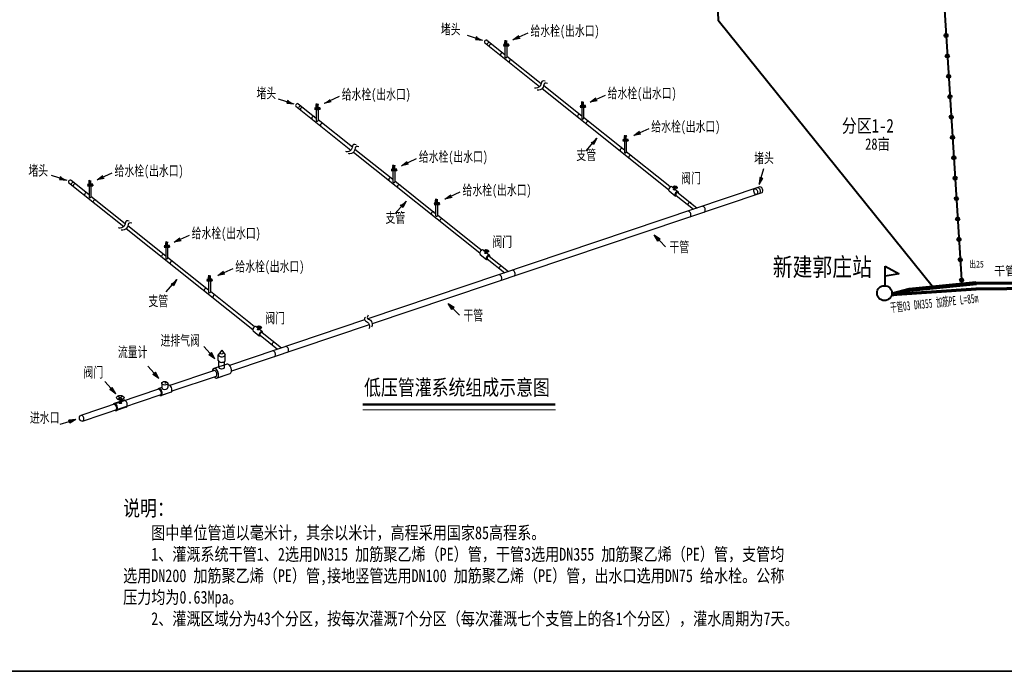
# Model space of a CAD drawing. Extents: x 464172 to 473094, y 3847158 to 3855433.
# Tile 48 of 98: x 467363 to 468127, y 3851459 to 3851964. Entities that reach past the tile are written whole.
import ezdxf

# ---------------------------------------------------------------- set-up
doc = ezdxf.new("R2010")
doc.units = 0
doc.layers.get('0').update_dxf_attribs({"linetype": 'CONTINUOUS'})
for name, color, linetype, lineweight in [('出水口', 3, 'CONTINUOUS', 30), ('分干管', 92, 'CONTINUOUS', 40), ('干管', 1, 'CONTINUOUS', 30), ('支管', 3, 'CONTINUOUS', 30)]:
    doc.layers.add(name, color=color, linetype=linetype, lineweight=lineweight)
doc.layers.add('排水沟', color=5, linetype='CONTINUOUS')
doc.styles.add('GB', font='FangSong_GB2312.ttf', dxfattribs={"width": 0.8})
doc.styles.get("Standard").update_dxf_attribs({"font": 'rs.shx', "bigfont": 'hztxt.shx'})

# ---------------------------------------------------------------- blocks, each defined once
blk = doc.blocks.new('12312412341')
at = {"color": 7, "linetype": 'Continuous', "lineweight": 40}
for p, q in [((-223.18, -368.75, -37.5), (-223.18, -351.4, -37.5)), ((-223.18, -351.4, -37.5), (-210.96, -358.21, -37.5)), ((-210.96, -358.21, -37.5), (-223.18, -360.25, -37.5))]:
    blk.add_line(p, q, dxfattribs=at)
blk.add_circle((-223.92, -375.27, -37.5), 6.56, dxfattribs=at)
at = {"layer": '出水口', "color": 7, "lineweight": 40}
for centre in [(-169.66, -148.2, -37.5), (-168.53, -166.16, -37.5), (-167.39, -184.13, -37.5), (-166.25, -202.09, -37.5), (-165.12, -220.05, -37.5), (-163.98, -238.02, -37.5), (-162.84, -255.98, -37.5), (-161.71, -273.95, -37.5), (-160.57, -291.91, -37.5), (-159.43, -309.87, -37.5), (-158.3, -327.84, -37.5), (-157.16, -345.8, -37.5), (-156.02, -363.77, -37.5)]:
    blk.add_circle(centre, 1.5, dxfattribs=at)
at = {"layer": '干管', "color": 7, "linetype": 'Continuous', "lineweight": 70}
blk.add_line((-143.21, -366.61, -37.5), (173.92, -363.1, -37.5), dxfattribs=at)
at = {"layer": '干管', "color": 7, "linetype": 'Continuous', "lineweight": 120}
for q in [(-217.5, -376.63, -37.5), (-143.21, -366.61, -37.5)]:
    blk.add_line((-201.78, -372.26, -37.5), q, dxfattribs=at)
at = {"layer": '干管', "color": 7, "linetype": 'Continuous', "lineweight": 70, "elevation": -37.5, "flags": 128}
blk.add_lwpolyline([(-217.5, -376.63), (-143.21, -371.57), (504.97, -364.39)], dxfattribs=at)
at = {"layer": '支管', "color": 7, "lineweight": 40, "flags": 128}
blk.add_lwpolyline([(-201.16, 372.84), (-174.98, -64.55), (-155.78, -367.83)], dxfattribs=at)
at = {"layer": '支管', "color": 7, "lineweight": 40, "elevation": -37.5, "flags": 128}
blk.add_lwpolyline([(-400.61, 343.5), (-382.14, 287.68), (-374.94, 46.96), (-377.03, 1.9), (-374.19, -57.3), (-372.85, -80.2), (-370.49, -134.72), (-180.65, -370.22)], dxfattribs=at)
at = {"color": 7, "linetype": 'Continuous', "lineweight": 50, "attachment_point": 1}
for s, insert, char_height in [('{\\fSimSun|b0|i0|c134|p2;\\W0.8;分区1-2}', (-261.46, -221.72, -37.5), 12), ('{\\fSimSun|b0|i0|c134|p2;\\W0.8;28亩}', (-240.93, -238.85), 10), ('{\\fSimSun|b0|i0|c134|p2;\\W0.8;新建郭庄站}', (-322.32, -344.2), 16)]:
    blk.add_mtext(s, dxfattribs=dict(at, insert=insert, char_height=char_height))
at = {"color": 7, "lineweight": 40, "insert": (-149.17, -346.73, 37.5), "char_height": 6, "width": 34.7286, "attachment_point": 1}
blk.add_mtext('{\\fSimHei|b0|i0|c134|p2;\\W0.7;出25}', dxfattribs=at)
at = {"color": 7, "linetype": 'Continuous', "lineweight": 50, "char_height": 8, "width": 143.3859, "attachment_point": 1}
for s, insert, rotation in [('{\\fSimHei|b0|i0|c134|p2;\\W0.9;干管02 DN315 加筋 PE L=330m}', (-127.4, -351.74), 1.01666), ('{\\fSimHei|b0|i0|c134|p2;\\W0.5;干管03 DN355 加筋PE L=85m}', (-219.25, -384.09, 37.5), 6.27813)]:
    blk.add_mtext(s, dxfattribs=dict(at, insert=insert, rotation=rotation))

msp = doc.modelspace()

# ---------------------------------------------------------------- hatches: boundary and pattern name
for points in [[(467722.27, 3851948.2), (467717.51, 3851951.06), (467716.74, 3851948.73)], [(467745.77, 3851948.57), (467750.21, 3851951.92), (467751.22, 3851949.67)], [(467599.46, 3851899.32), (467603.9, 3851902.67), (467604.91, 3851900.42)], [(467805.55, 3851900.18), (467809.99, 3851903.53), (467811, 3851901.29)], [(467575.96, 3851898.95), (467571.2, 3851901.81), (467570.43, 3851899.48)], [(467810.82, 3851872.2), (467808.19, 3851867.3), (467806.33, 3851868.92)], [(467839.39, 3851874.32), (467843.82, 3851877.67), (467844.83, 3851875.43)], [(467659.24, 3851850.93), (467663.68, 3851854.28), (467664.69, 3851852.04)], [(467399.87, 3851839.67), (467395.1, 3851842.54), (467394.33, 3851840.2)], [(467423.36, 3851840.04), (467427.8, 3851843.39), (467428.81, 3851841.15)], [(467936.31, 3851836.46), (467936.73, 3851842), (467939.08, 3851841.28)], [(467693.08, 3851825.07), (467697.51, 3851828.42), (467698.52, 3851826.18)], [(467662.9, 3851823.51), (467660.27, 3851818.61), (467658.41, 3851820.23)], [(467855.16, 3851797.21), (467859.8, 3851794.16), (467858.03, 3851792.45)], [(467483.14, 3851791.65), (467487.58, 3851795), (467488.59, 3851792.76)], [(467516.98, 3851765.8), (467521.42, 3851769.15), (467522.43, 3851766.91)], [(467485.3, 3851762.64), (467482.66, 3851757.75), (467480.81, 3851759.37)], [(467695.43, 3851744.19), (467700.07, 3851741.14), (467698.3, 3851739.43)], [(467514.66, 3851701.14), (467510.13, 3851704.37), (467511.97, 3851706.01)], [(467471.26, 3851685.85), (467466.73, 3851689.09), (467468.57, 3851690.72)], [(467476.52, 3851682.74), (467477.22, 3851682.98), (467476.83, 3851682.56)], [(467437.85, 3851674.02), (467433.33, 3851677.25), (467435.17, 3851678.88)], [(467407, 3851654.07), (467402.17, 3851651.31), (467401.46, 3851653.66)]]:
    msp.add_hatch(color=256).paths.add_polyline_path(points)

# ---------------------------------------------------------------- linework, layer by layer
for p, q in [((467710.19, 3851952.18), (467722.27, 3851948.2)), ((467717.51, 3851951.06), (467716.74, 3851948.73)), ((467716.74, 3851948.73), (467722.27, 3851948.2)), ((467757.37, 3851953.79), (467745.77, 3851948.57)), ((467745.77, 3851948.57), (467750.21, 3851951.92)), ((467751.22, 3851949.67), (467745.77, 3851948.57)), ((467738.3, 3851945.15), (467739.44, 3851945.15)), ((467738.3, 3851945.05), (467739.44, 3851945.05)), ((467738.3, 3851944.86), (467739.44, 3851944.86)), ((467738.3, 3851944.76), (467739.44, 3851944.76)), ((467738.3, 3851944.67), (467742.52, 3851944.67)), ((467738.3, 3851944.3), (467742.52, 3851944.3)), ((467738.3, 3851944.3), (467742.52, 3851944.3)), ((467738.3, 3851943.94), (467742.52, 3851943.94)), ((467738.69, 3851944.3), (467738.69, 3851944.67)), ((467738.69, 3851944.3), (467738.69, 3851943.94)), ((467740.31, 3851947.88), (467739.31, 3851947.84)), ((467740.31, 3851947.67), (467739.32, 3851947.71)), ((467739.49, 3851945.3), (467739.41, 3851945.15)), ((467739.48, 3851944.67), (467739.43, 3851944.76)), ((467739.44, 3851945.46), (467739.58, 3851945.66)), ((467739.44, 3851945.3), (467739.44, 3851945.46)), ((467739.44, 3851945.3), (467740.31, 3851945.3)), ((467739.44, 3851944.76), (467739.44, 3851945.15)), ((467739.44, 3851944.95), (467740.31, 3851944.95)), ((467739.58, 3851945.66), (467739.58, 3851947.1)), ((467739.58, 3851943.93), (467739.58, 3851935.14)), ((467739.58, 3851943.92), (467741.03, 3851943.92)), ((467740.06, 3851947.58), (467740.31, 3851947.58)), ((467740.31, 3851943.92), (467740.31, 3851947.88)), ((467740.31, 3851947.88), (467741.3, 3851947.84)), ((467740.31, 3851947.67), (467741.29, 3851947.71)), ((467740.55, 3851947.58), (467740.31, 3851947.58)), ((467741.17, 3851945.3), (467740.31, 3851945.3)), ((467741.17, 3851944.95), (467740.31, 3851944.95)), ((467741.03, 3851945.66), (467741.03, 3851947.1)), ((467741.17, 3851945.46), (467741.03, 3851945.66)), ((467741.03, 3851943.92), (467741.03, 3851935.13)), ((467741.12, 3851945.3), (467741.2, 3851945.15)), ((467741.13, 3851944.67), (467741.18, 3851944.76)), ((467741.17, 3851945.3), (467741.17, 3851945.46)), ((467741.17, 3851944.76), (467741.17, 3851945.15)), ((467742.31, 3851945.15), (467741.17, 3851945.15)), ((467742.31, 3851945.05), (467741.17, 3851945.05)), ((467742.31, 3851944.86), (467741.17, 3851944.86)), ((467742.31, 3851944.76), (467741.17, 3851944.76)), ((467742.14, 3851944.3), (467742.14, 3851944.67)), ((467742.14, 3851944.3), (467742.14, 3851943.94)), ((467742.52, 3851944.3), (467742.52, 3851944.67)), ((467742.52, 3851944.3), (467742.52, 3851943.94)), ((467563.88, 3851902.93), (467575.96, 3851898.95)), ((467611.06, 3851904.55), (467599.46, 3851899.32)), ((467817.15, 3851905.41), (467805.55, 3851900.18)), ((467805.55, 3851900.18), (467809.99, 3851903.53)), ((467571.2, 3851901.81), (467570.43, 3851899.48)), ((467570.43, 3851899.48), (467575.96, 3851898.95)), ((467591.99, 3851895.9), (467593.13, 3851895.9)), ((467591.99, 3851895.8), (467593.13, 3851895.8)), ((467591.99, 3851895.61), (467593.13, 3851895.61)), ((467591.99, 3851895.51), (467593.13, 3851895.51)), ((467591.99, 3851895.42), (467596.21, 3851895.42)), ((467591.99, 3851895.05), (467596.21, 3851895.05)), ((467591.99, 3851895.05), (467596.21, 3851895.05)), ((467592.38, 3851895.05), (467592.38, 3851895.42)), ((467592.38, 3851895.05), (467592.38, 3851894.69)), ((467594, 3851898.63), (467593, 3851898.59)), ((467594, 3851898.42), (467593.01, 3851898.46)), ((467593.18, 3851896.05), (467593.1, 3851895.9)), ((467593.17, 3851895.42), (467593.12, 3851895.51)), ((467593.13, 3851896.21), (467593.27, 3851896.41)), ((467593.13, 3851896.05), (467593.13, 3851896.21)), ((467593.13, 3851896.05), (467594, 3851896.05)), ((467593.13, 3851895.51), (467593.13, 3851895.9)), ((467593.13, 3851895.71), (467594, 3851895.71)), ((467593.27, 3851896.41), (467593.27, 3851897.85)), ((467593.75, 3851898.33), (467594, 3851898.33)), ((467594, 3851894.67), (467594, 3851898.63)), ((467594, 3851898.63), (467594.99, 3851898.59)), ((467594, 3851898.42), (467594.98, 3851898.46)), ((467594.24, 3851898.33), (467594, 3851898.33)), ((467594.86, 3851896.05), (467594, 3851896.05)), ((467594.86, 3851895.71), (467594, 3851895.71)), ((467594.72, 3851896.41), (467594.72, 3851897.85)), ((467594.86, 3851896.21), (467594.72, 3851896.41)), ((467594.81, 3851896.05), (467594.89, 3851895.9)), ((467594.82, 3851895.42), (467594.87, 3851895.51)), ((467594.86, 3851896.05), (467594.86, 3851896.21)), ((467594.86, 3851895.51), (467594.86, 3851895.9)), ((467596, 3851895.9), (467594.86, 3851895.9)), ((467596, 3851895.8), (467594.86, 3851895.8)), ((467596, 3851895.61), (467594.86, 3851895.61)), ((467596, 3851895.51), (467594.86, 3851895.51)), ((467595.83, 3851895.05), (467595.83, 3851895.42)), ((467595.83, 3851895.05), (467595.83, 3851894.69)), ((467596.21, 3851895.05), (467596.21, 3851895.42)), ((467596.21, 3851895.05), (467596.21, 3851894.69)), ((467604.91, 3851900.42), (467599.46, 3851899.32)), ((467797.79, 3851897.58), (467798.92, 3851897.58)), ((467797.79, 3851897.48), (467798.92, 3851897.48)), ((467797.79, 3851897.29), (467798.92, 3851897.29)), ((467797.79, 3851897.2), (467798.92, 3851897.2)), ((467797.79, 3851897.1), (467802, 3851897.1)), ((467797.79, 3851896.74), (467802, 3851896.74)), ((467797.79, 3851896.74), (467802, 3851896.74)), ((467797.79, 3851896.37), (467802, 3851896.37)), ((467798.17, 3851896.74), (467798.17, 3851897.1)), ((467798.17, 3851896.74), (467798.17, 3851896.37)), ((467799.79, 3851900.31), (467798.79, 3851900.27)), ((467799.79, 3851900.1), (467798.8, 3851900.14)), ((467798.97, 3851897.73), (467798.89, 3851897.58)), ((467798.96, 3851897.1), (467798.91, 3851897.2)), ((467798.92, 3851897.89), (467799.06, 3851898.09)), ((467798.92, 3851897.73), (467798.92, 3851897.89)), ((467798.92, 3851897.73), (467799.79, 3851897.73)), ((467798.92, 3851897.2), (467798.92, 3851897.58)), ((467798.92, 3851897.39), (467799.79, 3851897.39)), ((467799.06, 3851898.09), (467799.06, 3851899.53)), ((467799.06, 3851896.36), (467799.06, 3851887.57)), ((467799.06, 3851896.35), (467800.52, 3851896.35)), ((467799.54, 3851900.01), (467799.79, 3851900.01)), ((467799.79, 3851896.35), (467799.79, 3851900.31)), ((467799.79, 3851900.31), (467800.78, 3851900.27)), ((467799.79, 3851900.1), (467800.77, 3851900.14)), ((467800.03, 3851900.01), (467799.79, 3851900.01)), ((467800.65, 3851897.73), (467799.79, 3851897.73)), ((467800.65, 3851897.39), (467799.79, 3851897.39)), ((467800.51, 3851898.09), (467800.51, 3851899.53)), ((467800.65, 3851897.89), (467800.51, 3851898.09)), ((467800.52, 3851896.35), (467800.52, 3851887.56)), ((467800.61, 3851897.73), (467800.68, 3851897.58)), ((467800.61, 3851897.1), (467800.66, 3851897.2)), ((467800.65, 3851897.73), (467800.65, 3851897.89)), ((467800.65, 3851897.2), (467800.65, 3851897.58)), ((467801.79, 3851897.58), (467800.65, 3851897.58)), ((467801.79, 3851897.48), (467800.65, 3851897.48)), ((467801.79, 3851897.29), (467800.65, 3851897.29)), ((467801.79, 3851897.2), (467800.65, 3851897.2)), ((467801.62, 3851896.74), (467801.62, 3851897.1)), ((467801.62, 3851896.74), (467801.62, 3851896.37)), ((467802, 3851896.74), (467802, 3851897.1)), ((467802, 3851896.74), (467802, 3851896.37)), ((467811, 3851901.29), (467805.55, 3851900.18)), ((467591.99, 3851894.69), (467596.21, 3851894.69)), ((467593.27, 3851894.68), (467593.27, 3851885.89)), ((467593.27, 3851894.67), (467594.72, 3851894.67)), ((467594.72, 3851894.67), (467594.72, 3851885.88)), ((467850.98, 3851879.55), (467839.39, 3851874.32)), ((467802.46, 3851862.61), (467810.82, 3851872.2)), ((467810.82, 3851872.2), (467808.19, 3851867.3)), ((467832.87, 3851874.12), (467831.88, 3851874.08)), ((467832.87, 3851873.91), (467831.89, 3851873.95)), ((467832.01, 3851871.7), (467832.15, 3851871.9)), ((467832.15, 3851871.9), (467832.15, 3851873.34)), ((467832.63, 3851873.82), (467832.87, 3851873.82)), ((467832.87, 3851870.16), (467832.87, 3851874.12)), ((467832.87, 3851874.12), (467833.86, 3851874.08)), ((467832.87, 3851873.91), (467833.86, 3851873.95)), ((467833.12, 3851873.82), (467832.87, 3851873.82)), ((467833.59, 3851871.9), (467833.59, 3851873.34)), ((467833.73, 3851871.7), (467833.59, 3851871.9)), ((467839.39, 3851874.32), (467843.82, 3851877.67)), ((467844.83, 3851875.43), (467839.39, 3851874.32)), ((467808.19, 3851867.3), (467806.33, 3851868.92)), ((467830.87, 3851871.39), (467832.01, 3851871.39)), ((467830.87, 3851871.29), (467832.01, 3851871.29)), ((467830.87, 3851871.1), (467832.01, 3851871.1)), ((467830.87, 3851871), (467832.01, 3851871)), ((467830.87, 3851870.91), (467835.08, 3851870.91)), ((467830.87, 3851870.54), (467835.08, 3851870.54)), ((467830.87, 3851870.54), (467835.08, 3851870.54)), ((467830.87, 3851870.18), (467835.08, 3851870.18)), ((467831.25, 3851870.54), (467831.25, 3851870.91)), ((467831.25, 3851870.54), (467831.25, 3851870.18)), ((467832.05, 3851871.54), (467831.98, 3851871.39)), ((467832.05, 3851870.91), (467832, 3851871)), ((467832.01, 3851871.54), (467832.01, 3851871.7)), ((467832.01, 3851871.54), (467832.87, 3851871.54)), ((467832.01, 3851871), (467832.01, 3851871.39)), ((467832.01, 3851871.19), (467832.87, 3851871.19)), ((467832.14, 3851870.17), (467832.14, 3851861.38)), ((467832.14, 3851870.16), (467833.6, 3851870.16)), ((467833.73, 3851871.54), (467832.87, 3851871.54)), ((467833.73, 3851871.19), (467832.87, 3851871.19)), ((467833.6, 3851870.16), (467833.6, 3851861.37)), ((467833.69, 3851871.54), (467833.77, 3851871.39)), ((467833.7, 3851870.91), (467833.75, 3851871)), ((467833.73, 3851871.54), (467833.73, 3851871.7)), ((467833.73, 3851871), (467833.73, 3851871.39)), ((467834.87, 3851871.39), (467833.73, 3851871.39)), ((467834.87, 3851871.29), (467833.73, 3851871.29)), ((467834.87, 3851871.1), (467833.73, 3851871.1)), ((467834.87, 3851871), (467833.73, 3851871)), ((467834.7, 3851870.54), (467834.7, 3851870.91)), ((467834.7, 3851870.54), (467834.7, 3851870.18)), ((467835.08, 3851870.54), (467835.08, 3851870.91)), ((467835.08, 3851870.54), (467835.08, 3851870.18)), ((467653.48, 3851851.07), (467652.48, 3851851.02)), ((467653.48, 3851850.85), (467652.49, 3851850.9)), ((467652.75, 3851848.84), (467652.75, 3851850.28)), ((467653.23, 3851850.76), (467653.48, 3851850.76)), ((467653.48, 3851847.11), (467653.48, 3851851.07)), ((467653.48, 3851851.07), (467654.47, 3851851.02)), ((467653.48, 3851850.85), (467654.46, 3851850.9)), ((467653.72, 3851850.76), (467653.48, 3851850.76)), ((467654.2, 3851848.84), (467654.2, 3851850.28)), ((467670.84, 3851856.16), (467659.24, 3851850.93)), ((467659.24, 3851850.93), (467663.68, 3851854.28)), ((467664.69, 3851852.04), (467659.24, 3851850.93)), ((467387.78, 3851843.65), (467399.87, 3851839.67)), ((467395.1, 3851842.54), (467394.33, 3851840.2)), ((467434.96, 3851845.27), (467423.36, 3851840.04)), ((467423.36, 3851840.04), (467427.8, 3851843.39)), ((467651.48, 3851848.33), (467652.62, 3851848.33)), ((467651.48, 3851848.23), (467652.62, 3851848.23)), ((467651.48, 3851848.04), (467652.62, 3851848.04)), ((467651.48, 3851847.95), (467652.62, 3851847.95)), ((467651.48, 3851847.85), (467655.69, 3851847.85)), ((467651.48, 3851847.49), (467655.69, 3851847.49)), ((467651.48, 3851847.49), (467655.69, 3851847.49)), ((467651.48, 3851847.12), (467655.69, 3851847.12)), ((467651.86, 3851847.49), (467651.86, 3851847.85)), ((467651.86, 3851847.49), (467651.86, 3851847.12)), ((467652.66, 3851848.48), (467652.58, 3851848.33)), ((467652.65, 3851847.85), (467652.6, 3851847.95)), ((467652.62, 3851848.64), (467652.75, 3851848.84)), ((467652.62, 3851848.48), (467652.62, 3851848.64)), ((467652.62, 3851848.48), (467653.48, 3851848.48)), ((467652.62, 3851847.95), (467652.62, 3851848.33)), ((467652.62, 3851848.14), (467653.48, 3851848.14)), ((467652.75, 3851847.11), (467652.75, 3851838.32)), ((467652.75, 3851847.11), (467654.21, 3851847.11)), ((467654.34, 3851848.48), (467653.48, 3851848.48)), ((467654.34, 3851848.14), (467653.48, 3851848.14)), ((467654.34, 3851848.64), (467654.2, 3851848.84)), ((467654.21, 3851847.11), (467654.21, 3851838.31)), ((467654.3, 3851848.48), (467654.37, 3851848.33)), ((467654.3, 3851847.85), (467654.35, 3851847.95)), ((467654.34, 3851848.48), (467654.34, 3851848.64)), ((467654.34, 3851847.95), (467654.34, 3851848.33)), ((467655.48, 3851848.33), (467654.34, 3851848.33)), ((467655.48, 3851848.23), (467654.34, 3851848.23)), ((467655.48, 3851848.04), (467654.34, 3851848.04)), ((467655.48, 3851847.95), (467654.34, 3851847.95)), ((467655.31, 3851847.49), (467655.31, 3851847.85)), ((467655.31, 3851847.49), (467655.31, 3851847.12)), ((467655.69, 3851847.49), (467655.69, 3851847.85)), ((467655.69, 3851847.49), (467655.69, 3851847.12)), ((467940.05, 3851848.62), (467936.31, 3851836.46)), ((467936.73, 3851842), (467939.08, 3851841.28)), ((467394.33, 3851840.2), (467399.87, 3851839.67)), ((467415.9, 3851836.62), (467417.04, 3851836.62)), ((467415.9, 3851836.53), (467417.04, 3851836.53)), ((467415.9, 3851836.33), (467417.04, 3851836.33)), ((467415.9, 3851836.24), (467417.04, 3851836.24)), ((467415.9, 3851836.14), (467420.11, 3851836.14)), ((467415.9, 3851835.78), (467420.11, 3851835.78)), ((467415.9, 3851835.78), (467420.11, 3851835.78)), ((467415.9, 3851835.42), (467420.11, 3851835.42)), ((467416.28, 3851835.78), (467416.28, 3851836.14)), ((467416.28, 3851835.78), (467416.28, 3851835.42)), ((467417.9, 3851839.36), (467416.91, 3851839.32)), ((467417.9, 3851839.15), (467416.91, 3851839.19)), ((467417.08, 3851836.78), (467417.01, 3851836.62)), ((467417.08, 3851836.14), (467417.03, 3851836.24)), ((467417.04, 3851836.93), (467417.18, 3851837.14)), ((467417.04, 3851836.78), (467417.04, 3851836.93)), ((467417.04, 3851836.78), (467417.9, 3851836.78)), ((467417.04, 3851836.24), (467417.04, 3851836.62)), ((467417.04, 3851836.43), (467417.9, 3851836.43)), ((467417.17, 3851835.41), (467417.17, 3851826.62)), ((467417.17, 3851835.4), (467418.63, 3851835.4)), ((467417.18, 3851837.14), (467417.18, 3851838.57)), ((467417.66, 3851839.05), (467417.9, 3851839.05)), ((467417.9, 3851835.4), (467417.9, 3851839.36)), ((467417.9, 3851839.36), (467418.89, 3851839.32)), ((467417.9, 3851839.15), (467418.89, 3851839.19)), ((467418.14, 3851839.05), (467417.9, 3851839.05)), ((467418.76, 3851836.78), (467417.9, 3851836.78)), ((467418.76, 3851836.43), (467417.9, 3851836.43)), ((467418.62, 3851837.14), (467418.62, 3851838.57)), ((467418.76, 3851836.93), (467418.62, 3851837.14)), ((467418.63, 3851835.4), (467418.63, 3851826.61)), ((467418.72, 3851836.78), (467418.8, 3851836.62)), ((467418.73, 3851836.14), (467418.77, 3851836.24)), ((467418.76, 3851836.78), (467418.76, 3851836.93)), ((467418.76, 3851836.24), (467418.76, 3851836.62)), ((467419.9, 3851836.62), (467418.76, 3851836.62)), ((467419.9, 3851836.53), (467418.76, 3851836.53)), ((467419.9, 3851836.33), (467418.76, 3851836.33)), ((467419.9, 3851836.24), (467418.76, 3851836.24)), ((467419.73, 3851835.78), (467419.73, 3851836.14)), ((467419.73, 3851835.78), (467419.73, 3851835.42)), ((467420.11, 3851835.78), (467420.11, 3851836.14)), ((467420.11, 3851835.78), (467420.11, 3851835.42)), ((467428.81, 3851841.15), (467423.36, 3851840.04)), ((467869.11, 3851834.66), (467873.93, 3851830.76)), ((467870.49, 3851834.24), (467872.99, 3851834.22)), ((467870.49, 3851834.24), (467872.99, 3851834.22)), ((467870.69, 3851832.45), (467871.74, 3851834.23)), ((467870.69, 3851832.45), (467871.74, 3851834.23)), ((467871.13, 3851835.32), (467872.35, 3851833.15)), ((467871.13, 3851835.32), (467872.35, 3851833.15)), ((467939.08, 3851841.28), (467936.31, 3851836.46)), ((467704.67, 3851830.3), (467693.08, 3851825.07)), ((467693.08, 3851825.07), (467697.51, 3851828.42)), ((467698.52, 3851826.18), (467693.08, 3851825.07)), ((467866.73, 3851831.44), (467871.55, 3851827.54)), ((467654.54, 3851813.92), (467662.9, 3851823.51)), ((467660.27, 3851818.61), (467658.41, 3851820.23)), ((467662.9, 3851823.51), (467660.27, 3851818.61)), ((467684.56, 3851822.14), (467685.7, 3851822.14)), ((467684.56, 3851822.04), (467685.7, 3851822.04)), ((467684.56, 3851821.85), (467685.7, 3851821.85)), ((467684.56, 3851821.75), (467685.7, 3851821.75)), ((467684.56, 3851821.66), (467688.77, 3851821.66)), ((467684.56, 3851821.29), (467688.77, 3851821.29)), ((467684.56, 3851821.29), (467688.77, 3851821.29)), ((467684.56, 3851820.93), (467688.77, 3851820.93)), ((467684.94, 3851821.29), (467684.94, 3851821.66)), ((467684.94, 3851821.29), (467684.94, 3851820.93)), ((467686.56, 3851824.87), (467685.57, 3851824.83)), ((467686.56, 3851824.66), (467685.58, 3851824.7)), ((467685.74, 3851822.29), (467685.67, 3851822.14)), ((467685.74, 3851821.66), (467685.69, 3851821.75)), ((467685.7, 3851822.45), (467685.84, 3851822.65)), ((467685.7, 3851822.29), (467685.7, 3851822.45)), ((467685.7, 3851822.29), (467686.56, 3851822.29)), ((467685.7, 3851821.75), (467685.7, 3851822.14)), ((467685.7, 3851821.95), (467686.56, 3851821.95)), ((467685.83, 3851820.92), (467685.83, 3851812.13)), ((467685.83, 3851820.91), (467687.29, 3851820.91)), ((467685.84, 3851822.65), (467685.84, 3851824.09)), ((467686.32, 3851824.57), (467686.56, 3851824.57)), ((467686.56, 3851820.91), (467686.56, 3851824.87)), ((467686.56, 3851824.87), (467687.55, 3851824.83)), ((467686.56, 3851824.66), (467687.55, 3851824.7)), ((467686.81, 3851824.57), (467686.56, 3851824.57)), ((467687.42, 3851822.29), (467686.56, 3851822.29)), ((467687.42, 3851821.95), (467686.56, 3851821.95)), ((467687.28, 3851822.65), (467687.28, 3851824.09)), ((467687.42, 3851822.45), (467687.28, 3851822.65)), ((467687.29, 3851820.91), (467687.29, 3851812.12)), ((467687.38, 3851822.29), (467687.46, 3851822.14)), ((467687.39, 3851821.66), (467687.44, 3851821.75)), ((467687.42, 3851822.29), (467687.42, 3851822.45)), ((467687.42, 3851821.75), (467687.42, 3851822.14)), ((467688.56, 3851822.14), (467687.42, 3851822.14)), ((467688.56, 3851822.04), (467687.42, 3851822.04)), ((467688.56, 3851821.85), (467687.42, 3851821.85)), ((467688.56, 3851821.75), (467687.42, 3851821.75)), ((467688.39, 3851821.29), (467688.39, 3851821.66)), ((467688.39, 3851821.29), (467688.39, 3851820.93)), ((467688.77, 3851821.29), (467688.77, 3851821.66)), ((467688.77, 3851821.29), (467688.77, 3851820.93)), ((467494.74, 3851796.88), (467483.14, 3851791.65)), ((467863.99, 3851788.05), (467855.16, 3851797.21)), ((467858.03, 3851792.45), (467855.16, 3851797.21)), ((467855.16, 3851797.21), (467859.8, 3851794.16)), ((467475.38, 3851789.05), (467476.52, 3851789.05)), ((467475.38, 3851788.96), (467476.52, 3851788.96)), ((467475.38, 3851788.77), (467476.52, 3851788.77)), ((467475.38, 3851788.67), (467476.52, 3851788.67)), ((467475.38, 3851788.58), (467479.6, 3851788.58)), ((467475.38, 3851788.21), (467479.6, 3851788.21)), ((467475.38, 3851788.21), (467479.6, 3851788.21)), ((467475.76, 3851788.21), (467475.76, 3851788.58)), ((467475.76, 3851788.21), (467475.76, 3851787.85)), ((467477.38, 3851791.79), (467476.39, 3851791.75)), ((467477.38, 3851791.58), (467476.4, 3851791.62)), ((467476.56, 3851789.21), (467476.49, 3851789.05)), ((467476.56, 3851788.58), (467476.51, 3851788.67)), ((467476.52, 3851789.36), (467476.66, 3851789.57)), ((467476.52, 3851789.21), (467476.52, 3851789.36)), ((467476.52, 3851789.21), (467477.38, 3851789.21)), ((467476.52, 3851788.67), (467476.52, 3851789.05)), ((467476.52, 3851788.86), (467477.38, 3851788.86)), ((467476.66, 3851789.57), (467476.66, 3851791)), ((467477.14, 3851791.48), (467477.38, 3851791.48)), ((467477.38, 3851787.83), (467477.38, 3851791.79)), ((467477.38, 3851791.79), (467478.38, 3851791.75)), ((467477.38, 3851791.58), (467478.37, 3851791.62)), ((467477.63, 3851791.48), (467477.38, 3851791.48)), ((467478.25, 3851789.21), (467477.38, 3851789.21)), ((467478.25, 3851788.86), (467477.38, 3851788.86)), ((467478.11, 3851789.57), (467478.11, 3851791)), ((467478.25, 3851789.36), (467478.11, 3851789.57)), ((467478.2, 3851789.21), (467478.28, 3851789.05)), ((467478.21, 3851788.58), (467478.26, 3851788.67)), ((467478.25, 3851789.21), (467478.25, 3851789.36)), ((467478.25, 3851788.67), (467478.25, 3851789.05)), ((467479.38, 3851789.05), (467478.25, 3851789.05)), ((467479.38, 3851788.96), (467478.25, 3851788.96)), ((467479.38, 3851788.77), (467478.25, 3851788.77)), ((467479.38, 3851788.67), (467478.25, 3851788.67)), ((467479.21, 3851788.21), (467479.21, 3851788.58)), ((467479.21, 3851788.21), (467479.21, 3851787.85)), ((467479.6, 3851788.21), (467479.6, 3851788.58)), ((467479.6, 3851788.21), (467479.6, 3851787.85)), ((467483.14, 3851791.65), (467487.58, 3851795)), ((467488.59, 3851792.76), (467483.14, 3851791.65)), ((467859.8, 3851794.16), (467858.03, 3851792.45)), ((467475.38, 3851787.85), (467479.6, 3851787.85)), ((467476.65, 3851787.84), (467476.65, 3851779.05)), ((467476.65, 3851787.83), (467478.11, 3851787.83)), ((467478.11, 3851787.83), (467478.11, 3851779.04)), ((467720.42, 3851782.19), (467725.24, 3851778.29)), ((467722.8, 3851785.41), (467727.62, 3851781.51)), ((467724.18, 3851784.99), (467726.68, 3851784.97)), ((467724.18, 3851784.99), (467726.68, 3851784.97)), ((467724.38, 3851783.2), (467725.43, 3851784.98)), ((467724.38, 3851783.2), (467725.43, 3851784.98)), ((467724.82, 3851786.07), (467726.04, 3851783.9)), ((467724.82, 3851786.07), (467726.04, 3851783.9)), ((467510.47, 3851765.6), (467509.47, 3851765.56)), ((467510.47, 3851765.39), (467509.48, 3851765.43)), ((467510.22, 3851765.29), (467510.47, 3851765.29)), ((467510.47, 3851761.64), (467510.47, 3851765.6)), ((467510.47, 3851765.6), (467511.46, 3851765.56)), ((467510.47, 3851765.39), (467511.45, 3851765.43)), ((467510.71, 3851765.29), (467510.47, 3851765.29)), ((467528.58, 3851771.03), (467516.98, 3851765.8)), ((467516.98, 3851765.8), (467521.42, 3851769.15)), ((467522.43, 3851766.91), (467516.98, 3851765.8)), ((467476.93, 3851753.05), (467485.3, 3851762.64)), ((467482.66, 3851757.75), (467480.81, 3851759.37)), ((467485.3, 3851762.64), (467482.66, 3851757.75)), ((467508.47, 3851762.86), (467509.6, 3851762.86)), ((467508.47, 3851762.77), (467509.6, 3851762.77)), ((467508.47, 3851762.57), (467509.6, 3851762.57)), ((467508.47, 3851762.48), (467509.6, 3851762.48)), ((467508.47, 3851762.38), (467512.68, 3851762.38)), ((467508.47, 3851762.02), (467512.68, 3851762.02)), ((467508.47, 3851762.02), (467512.68, 3851762.02)), ((467508.47, 3851761.65), (467512.68, 3851761.65)), ((467508.85, 3851762.02), (467508.85, 3851762.38)), ((467508.85, 3851762.02), (467508.85, 3851761.65)), ((467509.65, 3851763.02), (467509.57, 3851762.86)), ((467509.64, 3851762.38), (467509.59, 3851762.48)), ((467509.6, 3851763.17), (467509.74, 3851763.38)), ((467509.6, 3851763.02), (467509.6, 3851763.17)), ((467509.6, 3851763.02), (467510.47, 3851763.02)), ((467509.6, 3851762.48), (467509.6, 3851762.86)), ((467509.6, 3851762.67), (467510.47, 3851762.67)), ((467509.74, 3851763.38), (467509.74, 3851764.81)), ((467509.74, 3851761.65), (467509.74, 3851752.86)), ((467509.74, 3851761.64), (467511.2, 3851761.64)), ((467511.33, 3851763.02), (467510.47, 3851763.02)), ((467511.33, 3851762.67), (467510.47, 3851762.67)), ((467511.19, 3851763.38), (467511.19, 3851764.81)), ((467511.33, 3851763.17), (467511.19, 3851763.38)), ((467511.2, 3851761.64), (467511.2, 3851752.85)), ((467511.29, 3851763.02), (467511.36, 3851762.86)), ((467511.29, 3851762.38), (467511.34, 3851762.48)), ((467511.33, 3851763.02), (467511.33, 3851763.17)), ((467511.33, 3851762.48), (467511.33, 3851762.86)), ((467512.47, 3851762.86), (467511.33, 3851762.86)), ((467512.47, 3851762.77), (467511.33, 3851762.77)), ((467512.47, 3851762.57), (467511.33, 3851762.57)), ((467512.47, 3851762.48), (467511.33, 3851762.48)), ((467512.3, 3851762.02), (467512.3, 3851762.38)), ((467512.3, 3851762.02), (467512.3, 3851761.65)), ((467512.68, 3851762.02), (467512.68, 3851762.38)), ((467512.68, 3851762.02), (467512.68, 3851761.65)), ((467704.26, 3851735.03), (467695.43, 3851744.19)), ((467698.3, 3851739.43), (467695.43, 3851744.19)), ((467695.43, 3851744.19), (467700.07, 3851741.14)), ((467700.07, 3851741.14), (467698.3, 3851739.43)), ((467544.33, 3851722.92), (467549.14, 3851719.02)), ((467546.7, 3851726.14), (467551.52, 3851722.23)), ((467548.09, 3851725.72), (467550.58, 3851725.7)), ((467548.09, 3851725.72), (467550.58, 3851725.7)), ((467548.28, 3851723.92), (467549.34, 3851725.71)), ((467548.28, 3851723.92), (467549.34, 3851725.71)), ((467548.72, 3851726.79), (467549.95, 3851724.62)), ((467548.72, 3851726.79), (467549.95, 3851724.62)), ((467506.19, 3851710.64), (467511.05, 3851705.19)), ((467510.13, 3851704.37), (467511.97, 3851706.01)), ((467514.66, 3851701.14), (467510.13, 3851704.37)), ((467514.66, 3851701.14), (467511.97, 3851706.01)), ((467520.01, 3851707.77), (467517.34, 3851704.22)), ((467517.34, 3851699.92), (467517.34, 3851704.22)), ((467520.01, 3851707.77), (467522.67, 3851704.22)), ((467522.67, 3851699.92), (467522.67, 3851704.22)), ((467517.8, 3851694.63), (467517.8, 3851699.05)), ((467522.21, 3851694.63), (467522.21, 3851699.05)), ((467462.79, 3851695.36), (467467.65, 3851689.9)), ((467466.73, 3851689.09), (467468.57, 3851690.72)), ((467471.26, 3851685.85), (467466.73, 3851689.09)), ((467471.26, 3851685.85), (467468.57, 3851690.72)), ((467429.39, 3851683.52), (467434.25, 3851678.07)), ((467473.5, 3851682.2), (467473.5, 3851678.83)), ((467475.87, 3851682.2), (467476.66, 3851682.66)), ((467476.52, 3851682.74), (467477.22, 3851682.98)), ((467476.83, 3851682.56), (467476.52, 3851682.74)), ((467477.22, 3851682.98), (467476.83, 3851682.56)), ((467478.23, 3851682.2), (467478.23, 3851678.83)), ((467433.33, 3851677.25), (467435.17, 3851678.88)), ((467437.85, 3851674.02), (467433.33, 3851677.25)), ((467437.85, 3851674.02), (467435.17, 3851678.88)), ((467439.3, 3851672.25), (467443.48, 3851669.83)), ((467439.3, 3851669.83), (467443.48, 3851672.25)), ((467439.31, 3851669.83), (467443.48, 3851672.25)), ((467439.31, 3851672.25), (467443.48, 3851669.83)), ((467441.39, 3851667.03), (467441.39, 3851671.04)), ((467441.39, 3851667.03), (467441.39, 3851671.04)), ((467394.83, 3851650.35), (467401.82, 3851652.48)), ((467407, 3851654.07), (467401.46, 3851653.66)), ((467402.17, 3851651.31), (467401.46, 3851653.66)), ((467407, 3851654.07), (467402.17, 3851651.31))]:
    msp.add_line(p, q)
at = {"color": 7, "lineweight": 35}
msp.add_lwpolyline([(467356.44, 3852527.96), (468868.44, 3852527.96), (468868.44, 3851458.76), (467356.44, 3851458.76)], close=True, dxfattribs=at)
for points in [[(467725.61, 3851948.26), (467739.58, 3851937.11)], [(467723.75, 3851946.41), (467766.45, 3851912.32)], [(467741.03, 3851935.95), (467767.61, 3851914.73)], [(467768.45, 3851910.72), (467866.42, 3851832.51)], [(467769.62, 3851913.13), (467799.06, 3851889.63)], [(467577.44, 3851897.16), (467620.14, 3851863.07)], [(467579.3, 3851899.01), (467593.27, 3851887.86)], [(467800.52, 3851888.47), (467832.14, 3851863.22)], [(467594.72, 3851886.7), (467621.3, 3851865.48)], [(467622.14, 3851861.47), (467720.11, 3851783.26)], [(467623.31, 3851863.88), (467652.75, 3851840.38)], [(467833.6, 3851862.05), (467864.8, 3851837.14)], [(467401.34, 3851837.88), (467444.04, 3851803.8)], [(467403.21, 3851839.74), (467417.17, 3851828.59)], [(467937.23, 3851834.47), (467633.39, 3851732.2)], [(467654.21, 3851839.22), (467685.83, 3851813.97)], [(467864.8, 3851837.14), (467867.93, 3851834.65)], [(467418.63, 3851827.43), (467445.21, 3851806.21)], [(467938.74, 3851829.97), (467636.65, 3851728.28)], [(467872.15, 3851827.94), (467885.7, 3851817.12)], [(467873.7, 3851830.03), (467888.64, 3851818.12)], [(467687.29, 3851812.81), (467718.49, 3851787.89)], [(467447.21, 3851804.61), (467476.65, 3851781.1)], [(467446.05, 3851802.19), (467544.01, 3851723.99)], [(467718.49, 3851787.89), (467721.62, 3851785.4)], [(467727.39, 3851780.78), (467742.33, 3851768.87)], [(467478.11, 3851779.94), (467509.74, 3851754.69)], [(467725.84, 3851778.69), (467739.39, 3851767.87)], [(467511.2, 3851753.53), (467540.94, 3851729.78)], [(467630.71, 3851731.29), (467526.12, 3851696.09)], [(467634.41, 3851727.53), (467527.6, 3851691.57)], [(467540.94, 3851729.78), (467545.53, 3851726.12)], [(467549.74, 3851719.41), (467563.29, 3851708.6)], [(467551.29, 3851721.51), (467566.24, 3851709.59)], [(467524.13, 3851697.02), (467513.95, 3851693.6)], [(467513.64, 3851691.89), (467479.77, 3851680.49)], [(467525.57, 3851689.35), (467516.42, 3851686.27)], [(467526.41, 3851689.64), (467525.57, 3851689.35)], [(467526.41, 3851689.63), (467525.57, 3851689.35)], [(467515.63, 3851687.55), (467481.31, 3851675.99)], [(467520.75, 3851687.73), (467516.42, 3851686.27)], [(467471.11, 3851677.57), (467410.71, 3851657.2)], [(467473.5, 3851678.92), (467471.2, 3851678.14)], [(467473.5, 3851678.92), (467471.2, 3851678.14)], [(467480.95, 3851675.41), (467473.05, 3851672.64)], [(467475.87, 3851673.59), (467473.05, 3851672.63)], [(467478.85, 3851680.71), (467478.23, 3851680.51)], [(467478.85, 3851680.71), (467478.23, 3851680.51)], [(467480.23, 3851680.64), (467479.77, 3851680.49)], [(467481.77, 3851676.15), (467481.31, 3851675.99)], [(467472.88, 3851673.16), (467411.92, 3851652.64)], [(467444.23, 3851669.08), (467436.58, 3851666.51)], [(467444.23, 3851669.08), (467436.58, 3851666.51)], [(467445.94, 3851663.53), (467438.43, 3851661)], [(467445.94, 3851663.53), (467438.43, 3851661)]]:
    msp.add_lwpolyline(points)
for centre in [(467739.25, 3851944.95), (467741.36, 3851944.95), (467592.94, 3851895.71), (467595.05, 3851895.71), (467798.73, 3851897.39), (467800.84, 3851897.39), (467831.82, 3851871.19), (467833.93, 3851871.19), (467652.42, 3851848.14), (467654.53, 3851848.14), (467416.85, 3851836.43), (467418.95, 3851836.43), (467685.51, 3851821.95), (467687.62, 3851821.95), (467476.33, 3851788.86), (467478.44, 3851788.86), (467509.41, 3851762.67), (467511.52, 3851762.67)]:
    msp.add_circle(centre, 0.0827)
for centre, radius, start, end in [((467739.34, 3851947.78), 0.068, 112.26737, 253.97459), ((467740.06, 3851947.1), 0.479, 90, 180), ((467740.55, 3851947.1), 0.479, 0, 90), ((467741.27, 3851947.78), 0.068, 286.02541, 67.73263), ((467742.31, 3851944.95), 0.192, 270, 90), ((467742.31, 3851944.95), 0.0958, 270, 90), ((467593.03, 3851898.53), 0.068, 112.26737, 253.97459), ((467593.75, 3851897.85), 0.479, 90, 180), ((467594.24, 3851897.85), 0.479, 0, 90), ((467594.96, 3851898.53), 0.068, 286.02541, 67.73263), ((467596, 3851895.71), 0.192, 270, 90), ((467596, 3851895.71), 0.0958, 270, 90), ((467798.82, 3851900.21), 0.068, 112.26737, 253.97459), ((467799.54, 3851899.53), 0.479, 90, 180), ((467800.03, 3851899.53), 0.479, 0, 90), ((467800.75, 3851900.21), 0.068, 286.02541, 67.73263), ((467801.79, 3851897.39), 0.192, 270, 90), ((467801.79, 3851897.39), 0.0958, 270, 90), ((467831.9, 3851874.02), 0.068, 112.26737, 253.97459), ((467832.63, 3851873.34), 0.479, 90, 180), ((467833.12, 3851873.34), 0.479, 0, 90), ((467833.84, 3851874.02), 0.068, 286.02541, 67.73263), ((467834.87, 3851871.19), 0.192, 270, 90), ((467834.87, 3851871.19), 0.0958, 270, 90), ((467652.51, 3851850.96), 0.068, 112.26737, 253.97459), ((467653.23, 3851850.28), 0.479, 90, 180), ((467653.72, 3851850.28), 0.479, 0, 90), ((467654.44, 3851850.96), 0.068, 286.02541, 67.73263), ((467655.48, 3851848.14), 0.192, 270, 90), ((467655.48, 3851848.14), 0.0958, 270, 90), ((467416.93, 3851839.25), 0.068, 112.26737, 253.97459), ((467417.66, 3851838.57), 0.479, 90, 180), ((467418.14, 3851838.57), 0.479, 0, 90), ((467418.87, 3851839.25), 0.068, 286.02541, 67.73263), ((467419.9, 3851836.43), 0.192, 270, 90), ((467419.9, 3851836.43), 0.0958, 270, 90), ((467685.59, 3851824.77), 0.068, 112.26737, 253.97459), ((467686.32, 3851824.09), 0.479, 90, 180), ((467686.81, 3851824.09), 0.479, 0, 90), ((467687.53, 3851824.77), 0.068, 286.02541, 67.73263), ((467688.56, 3851821.95), 0.192, 270, 90), ((467688.56, 3851821.95), 0.0958, 270, 90), ((467476.42, 3851791.69), 0.068, 112.26737, 253.97459), ((467477.14, 3851791), 0.479, 90, 180), ((467477.63, 3851791), 0.479, 0, 90), ((467478.35, 3851791.69), 0.068, 286.02541, 67.73263), ((467479.38, 3851788.86), 0.192, 270, 90), ((467479.38, 3851788.86), 0.0958, 270, 90), ((467509.5, 3851765.49), 0.068, 112.26737, 253.97459), ((467510.22, 3851764.81), 0.479, 90, 180), ((467510.71, 3851764.81), 0.479, 0, 90), ((467511.43, 3851765.49), 0.068, 286.02541, 67.73263), ((467512.47, 3851762.67), 0.192, 270, 90), ((467512.47, 3851762.67), 0.0958, 270, 90)]:
    msp.add_arc(centre, radius, start, end)
for centre, major_axis, ratio, start_param, end_param in [((467724.84, 3851947.21), (1.09, 0.8), 0.750997, 0, 3.141593), ((467727.09, 3851945.41), (1.09, 0.8), 0.750997, 0, 3.141593), ((467728.58, 3851944.22), (1.09, 0.8), 0.750997, 0, 3.141593), ((467737.29, 3851937.27), (1.09, 0.8), 0.750997, 0, 3.141593), ((467740.3, 3851935.15), (-0.732, 0), 0.563581, 6.174869, 9.513451), ((467744.02, 3851931.89), (1.09, 0.8), 0.750997, 0, 3.141593), ((467578.53, 3851897.96), (1.09, 0.8), 0.750997, 0, 3.141593), ((467580.78, 3851896.16), (1.09, 0.8), 0.750997, 0, 3.141593), ((467582.27, 3851894.97), (1.09, 0.8), 0.750997, 0, 3.141593), ((467590.98, 3851888.02), (1.09, 0.8), 0.750997, 0, 3.141593), ((467797, 3851889.6), (1.09, 0.8), 0.750997, 0, 3.141593), ((467799.79, 3851887.58), (-0.732, 0), 0.563581, 6.174869, 9.513451), ((467593.99, 3851885.9), (-0.732, 0), 0.563581, 6.174869, 9.513451), ((467597.71, 3851882.65), (1.09, 0.8), 0.750997, 0, 3.141593), ((467803.73, 3851884.23), (1.09, 0.8), 0.750997, 0, 3.141593), ((467830.02, 3851863.24), (1.09, 0.8), 0.750997, 0, 3.141593), ((467832.87, 3851861.39), (-0.732, 0), 0.563581, 6.174869, 9.513451), ((467836.75, 3851857.87), (1.09, 0.8), 0.750997, 0, 3.141593), ((467650.69, 3851840.35), (1.09, 0.8), 0.750997, 0, 3.141593), ((467402.44, 3851838.68), (1.09, 0.8), 0.750997, 0, 3.141593), ((467404.69, 3851836.89), (1.09, 0.8), 0.750997, 0, 3.141593), ((467406.18, 3851835.7), (1.09, 0.8), 0.750997, 0, 3.141593), ((467653.48, 3851838.33), (-0.732, 0), 0.563581, 6.174869, 9.513451), ((467657.42, 3851834.98), (1.09, 0.8), 0.750997, 0, 3.141593), ((467867.89, 3851833.08), (-1.16, -1.63), 0.57735, 3.069409, 6.283185), ((467936.21, 3851831.62), (-0.76, 2.25), 0.572867, 3.117355, 6.307423), ((467937.99, 3851832.22), (-0.76, 2.25), 0.572867, 3.117355, 6.307423), ((467414.89, 3851828.74), (1.09, 0.8), 0.750997, 0, 3.141593), ((467417.9, 3851826.62), (-0.732, 0), 0.563581, 6.174869, 9.513451), ((467872.74, 3851829.15), (-1.16, -1.63), 0.57735, 2.244028, 7.104142), ((467872.94, 3851828.97), (-0.75, -1.06), 0.59438, 2.913552, 6.494296), ((467421.62, 3851823.37), (1.09, 0.8), 0.750997, 0, 3.141593), ((467882.67, 3851821.21), (1.09, 0.8), 0.750997, 0, 3.141593), ((467893.35, 3851817.19), (-0.76, 2.25), 0.572867, 3.117355, 6.307423), ((467683.71, 3851813.99), (1.09, 0.8), 0.750997, 0, 3.141593), ((467686.56, 3851812.14), (-0.732, 0), 0.563581, 6.174869, 9.513451), ((467882.23, 3851813.45), (-0.76, 2.25), 0.572867, 3.117355, 6.307423), ((467690.44, 3851808.62), (1.09, 0.8), 0.750997, 0, 3.141593), ((467474.6, 3851781.08), (1.09, 0.8), 0.750997, 0, 3.141593), ((467721.58, 3851783.83), (-1.16, -1.63), 0.57735, 3.069409, 6.283185), ((467726.43, 3851779.9), (-1.16, -1.63), 0.57735, 2.244028, 7.104142), ((467726.63, 3851779.72), (-0.75, -1.06), 0.59438, 2.913552, 6.494296), ((467477.38, 3851779.05), (-0.732, 0), 0.563581, 6.174869, 9.513451), ((467481.33, 3851775.7), (1.09, 0.8), 0.750997, 0, 3.141593), ((467736.36, 3851771.96), (1.09, 0.8), 0.750997, 0, 3.141593), ((467735.71, 3851764.13), (-0.76, 2.25), 0.572867, 3.117355, 6.307423), ((467745.92, 3851767.57), (-0.76, 2.25), 0.572867, 3.117355, 6.307423), ((467507.62, 3851754.71), (1.09, 0.8), 0.750997, 0, 3.141593), ((467510.47, 3851752.86), (-0.732, 0), 0.563581, 6.174869, 9.513451), ((467514.35, 3851749.34), (1.09, 0.8), 0.750997, 0, 3.141593), ((467545.49, 3851724.55), (-1.16, -1.63), 0.57735, 3.069409, 6.283185), ((467550.33, 3851720.63), (-1.16, -1.63), 0.57735, 2.244028, 7.104142), ((467550.54, 3851720.44), (-0.75, -1.06), 0.59438, 2.913552, 6.494296), ((467560.26, 3851712.69), (1.09, 0.8), 0.750997, 0, 3.141593), ((467520.01, 3851704.22), (-2.66, 0), 0.57735, 0, 3.141593), ((467520.01, 3851705.85), (-1.33, 0), 0.57735, 5.79581, 9.936561), ((467560.27, 3851705.08), (-0.76, 2.25), 0.572867, 3.117355, 6.307423), ((467570.37, 3851708.48), (-0.76, 2.25), 0.572867, 3.117355, 6.307423), ((467520.01, 3851699.92), (-2.66, 0), 0.57735, 0, 3.141593), ((467525.17, 3851693.3), (-1.24, 3.67), 0.57735, 3.141593, 6.283185), ((467515.18, 3851689.94), (-1.24, 3.67), 0.57735, 2.244477, 7.206694), ((467515.18, 3851689.94), (-1.24, 3.67), 0.57735, 2.52969, 6.902224), ((467514.68, 3851689.77), (-0.8, 2.39), 0.59438, 2.913552, 6.494296), ((467520.01, 3851694.63), (-2.2, 0), 0.57735, 6.246194, 9.424778), ((467520.01, 3851694.63), (-2.2, 0), 0.57735, 0, 3.178584), ((467472.12, 3851675.39), (-0.93, 2.76), 0.57735, 2.52969, 6.902224), ((467472.12, 3851675.39), (-0.93, 2.76), 0.57735, 2.52969, 6.902224), ((467467.94, 3851673.98), (5.11, 1.72), 0.766393, 5.670193, 6.901454), ((467475.87, 3851678.83), (-2.36, 0), 0.57735, 0, 3.141593), ((467479.63, 3851677.92), (-0.93, 2.76), 0.57735, 3.416798, 6.283185), ((467437.5, 3851663.76), (-0.93, 2.76), 0.57735, 2.52969, 6.902224), ((467437.5, 3851663.76), (-0.93, 2.76), 0.57735, 2.52969, 6.902224), ((467433.32, 3851662.35), (5.11, 1.72), 0.766393, 5.670193, 6.901454), ((467433.32, 3851662.35), (5.11, 1.72), 0.766393, 5.670193, 6.896177), ((467445.01, 3851666.29), (-0.93, 2.76), 0.57735, 3.141593, 6.283185), ((467445.01, 3851666.29), (-0.93, 2.76), 0.57735, 3.141593, 6.283185), ((467411.47, 3851654.95), (-0.76, 2.25), 0.707107, 3.141593, 6.283185)]:
    msp.add_ellipse(centre, major_axis=major_axis, ratio=ratio, start_param=start_param, end_param=end_param)
for centre, major_axis, ratio in [((467871.74, 3851834.23), (-1.32, 0.78), 0.57735), ((467871.74, 3851834.23), (-1.32, 0.78), 0.57735), ((467870.69, 3851832.45), (-0.491, 0.29), 0.57735), ((467870.69, 3851832.45), (-0.491, 0.29), 0.57735), ((467933.89, 3851830.84), (-0.76, 2.25), 0.572867), ((467724.38, 3851783.2), (-0.491, 0.29), 0.57735), ((467724.38, 3851783.2), (-0.491, 0.29), 0.57735), ((467725.43, 3851784.98), (-1.32, 0.78), 0.57735), ((467725.43, 3851784.98), (-1.32, 0.78), 0.57735), ((467549.34, 3851725.71), (-1.32, 0.78), 0.57735), ((467549.34, 3851725.71), (-1.32, 0.78), 0.57735), ((467548.28, 3851723.92), (-0.491, 0.29), 0.57735), ((467548.28, 3851723.92), (-0.491, 0.29), 0.57735), ((467475.87, 3851682.2), (-2.36, 0), 0.57735), ((467475.87, 3851682.2), (-2.36, 0), 0.57735), ((467441.39, 3851671.04), (-2.95, 0), 0.57735), ((467441.39, 3851671.04), (-2.95, 0), 0.57735), ((467441.39, 3851667.03), (-1.1, 0), 0.57735), ((467441.39, 3851667.03), (-1.1, 0), 0.57735)]:
    msp.add_ellipse(centre, major_axis=major_axis, ratio=ratio)
at = {"extrusion": (0, 0, -1)}
msp.add_ellipse((467411.47, 3851654.95), major_axis=(-0.76, 2.25), ratio=0.707107, start_param=3.141593, end_param=6.283185, dxfattribs=at)
for points, start_tangent, end_tangent in [([(467770.62, 3851916.41), (467768.56, 3851916.62), (467767.27, 3851913.56), (467763.73, 3851911.06), (467762.48, 3851911.18)], (-0.956128, 0.292951), (-0.862633, 0.50583)), ([(467772.62, 3851914.81), (467770.57, 3851915.02), (467769.28, 3851911.96), (467765.73, 3851909.45), (467764.49, 3851909.58)], (-0.956128, 0.292951), (-0.862633, 0.50583)), ([(467624.31, 3851867.16), (467622.25, 3851867.37), (467620.96, 3851864.31), (467617.42, 3851861.81), (467616.17, 3851861.93)], (-0.956128, 0.292951), (-0.862633, 0.50583)), ([(467626.31, 3851865.56), (467624.26, 3851865.77), (467622.97, 3851862.71), (467619.42, 3851860.2), (467618.18, 3851860.33)], (-0.956128, 0.292951), (-0.862633, 0.50583)), ([(467448.21, 3851807.89), (467446.16, 3851808.1), (467444.87, 3851805.04), (467441.32, 3851802.53), (467440.08, 3851802.66)], (-0.956128, 0.292951), (-0.862633, 0.50583)), ([(467450.22, 3851806.28), (467448.17, 3851806.49), (467446.88, 3851803.44), (467443.33, 3851800.93), (467442.08, 3851801.05)], (-0.956128, 0.292951), (-0.862633, 0.50583)), ([(467633.49, 3851735.05), (467632.69, 3851733.14), (467635.24, 3851731.02), (467636.61, 3851726.9), (467636.12, 3851725.74)], (-0.558751, -0.829336), (-0.735165, -0.677888)), ([(467631.37, 3851733.59), (467630.57, 3851731.69), (467633.12, 3851729.56), (467634.49, 3851725.44), (467634, 3851724.29)], (-0.558751, -0.829336), (-0.735165, -0.677888))]:
    msp.add_spline(points, degree=3, dxfattribs=dict(start_tangent=start_tangent, end_tangent=end_tangent))
at = {"layer": '分干管', "color": 7, "const_width": 1.89, "flags": 128}
msp.add_lwpolyline([(467629.38, 3851665.79), (467778.63, 3851665.79)], dxfattribs=at)
at = {"layer": '分干管', "color": 7, "lineweight": 0, "flags": 128}
msp.add_lwpolyline([(467629.38, 3851661.49), (467778.76, 3851661.46)], dxfattribs=at)

# ---------------------------------------------------------------- block references
at = {"layer": '排水沟', "linetype": 'Continuous', "lineweight": 50, "xscale": 0.8800000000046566, "yscale": 0.8800000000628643, "zscale": 0.8800000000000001}
msp.add_blockref('12312412341', (468230.78, 3852082.36, 33), dxfattribs=at)

# ---------------------------------------------------------------- texts
at = {"style": 'GB'}
for s, height, width, p in [('堵头', 8, 0.7, (467689.83, 3851952.82)), ('给水栓(出水口)', 8, 0.7, (467759.35, 3851951.61)), ('堵头', 8, 0.7, (467546.91, 3851903.24)), ('给水栓(出水口)', 8, 0.7, (467613.04, 3851902.36)), ('给水栓(出水口)', 8, 0.7, (467819.13, 3851903.23)), ('给水栓(出水口)', 8, 0.7, (467852.97, 3851877.37)), ('支管', 8, 0.7, (467794.9, 3851855.36)), ('给水栓(出水口)', 8, 0.7, (467672.82, 3851853.98)), ('堵头', 8, 0.7, (467932.67, 3851853.01)), ('堵头', 8, 0.7, (467370.14, 3851843.28)), ('给水栓(出水口)', 8, 0.7, (467436.95, 3851843.09)), ('阀门', 8, 0.7, (467876.11, 3851837.26)), ('给水栓(出水口)', 8, 0.7, (467706.66, 3851828.12)), ('支管', 8, 0.7, (467646.98, 3851806.67)), ('给水栓(出水口)', 8, 0.7, (467496.73, 3851794.7)), ('阀门', 8, 0.7, (467729.8, 3851788.01)), ('干管', 8, 0.7, (467867.04, 3851783.91)), ('给水栓(出水口)', 8, 0.7, (467530.56, 3851768.85)), ('支管', 8, 0.7, (467463.17, 3851742.03)), ('阀门', 8, 0.7, (467553.71, 3851728.74)), ('干管', 8, 0.7, (467707.31, 3851730.89)), ('进排气阀', 8, 0.7, (467472.53, 3851711.44)), ('流量计', 8, 0.7, (467439.51, 3851702.42)), ('阀门', 8, 0.7, (467412.88, 3851686.71)), ('低压管灌系统组成示意图', 12, 0.8, (467630.33, 3851672.96)), ('进水口', 8, 0.7, (467371.33, 3851651.61))]:
    msp.add_text(s, height=height, dxfattribs=dict(at, width=width)).set_placement(p)
at = {"color": 7, "linetype": 'Continuous', "lineweight": 50, "insert": (467443.59, 3851591.27), "char_height": 12, "width": 515.4347, "attachment_point": 1}
msp.add_mtext('{\\fSimSun|b0|i0|c134|p2;\\W0.8;说明：\\P\\H0.8333X;    图中单位管道以毫米计，其余以米计，高程采用国家85高程系。\\P    1、灌溉系统干管1、2选用DN315 加筋聚乙烯（PE）管，干管3选用DN355 加筋聚乙烯（PE）管，支管均选用DN200 加筋聚乙烯（PE）管,接地竖管选用DN100 加筋聚乙烯（PE）管，出水口选用DN75 给水栓。公称压力均为0.63Mpa。\\P    2、灌溉区域分为43个分区，按每次灌溉7个分区（每次灌溉七个支管上的各1个分区），灌水周期为7天。\\P  }', dxfattribs=at)

doc.saveas('drawing.dxf')
